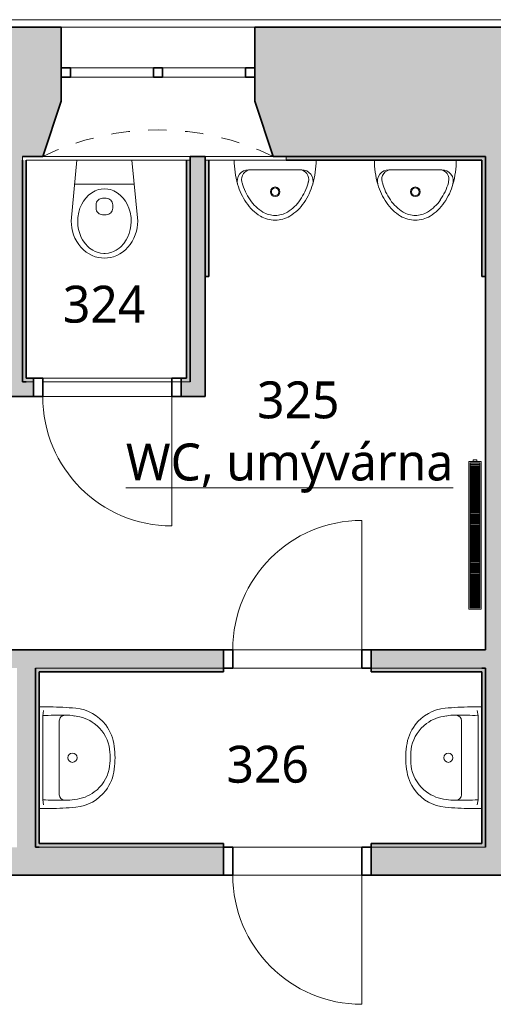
# Model space of a CAD drawing. Header units: metres. Extents: x -0.2 to 46.9, y -0.5 to 28.
# Tile 22 of 30: x 26.1 to 28.6, y 9.5 to 14.8. Entities that reach past the tile are written whole.
import ezdxf

# ---------------------------------------------------------------- set-up
doc = ezdxf.new("R2010")
doc.units = ezdxf.units.M
doc.linetypes.add('AV - Cerch_ 1 tecka 4mm', pattern=[0.006, 0.004, -0.001, 0, -0.001])
doc.layers.add('AV-MISTNOSTI', color=5, linetype='Continuous', lineweight=5, true_color=0x0000ff)
for name, color, linetype, lineweight in [('AV-SRAFY', 7, 'Continuous', 35), ('AV-STAVBA', 7, 'Continuous', 18), ('AV-VYBAVENI', 7, 'Continuous', 18)]:
    doc.layers.add(name, color=color, linetype=linetype, lineweight=lineweight)
doc.styles.add('Trebuchet MS_B', font='trebuc.ttf', dxfattribs={"height": 0.2})

# ---------------------------------------------------------------- blocks, each defined once
blk = doc.blocks.new('DO_1-P_Ocel_ - 700x1970_100-995663-3NP')
at = {"layer": 'AV-STAVBA', "color": 254, "true_color": 0xcccccc}
for p, q in [((-0.35, 0.74), (-0.35, 0.04)), ((-0.35, 0.04), (0.35, 0.04)), ((-0.35, -0.06), (0.35, -0.06))]:
    blk.add_line(p, q, dxfattribs=at)
at = {"layer": 'AV-STAVBA', "color": 254, "linetype": 'AV - Cerch_ 1 tecka 4mm', "true_color": 0xcccccc}
for p, q in [((-0.4, 0.04), (0.4, 0.04)), ((-0.35, 0.04), (0.35, 0.04)), ((-0.4, -0.04), (0.4, -0.04)), ((-0.35, -0.06), (0.35, -0.06))]:
    blk.add_line(p, q, dxfattribs=at)
at = {"layer": 'AV-STAVBA', "color": 254, "lineweight": 35, "true_color": 0xcccccc}
for p, q in [((-0.35, 0.04), (-0.4, 0.04)), ((-0.4, 0.04), (-0.4, -0.06)), ((-0.35, -0.06), (-0.35, 0.04)), ((0.4, 0.04), (0.35, 0.04)), ((0.35, 0.04), (0.35, -0.06)), ((0.4, -0.06), (0.4, 0.04)), ((-0.4, -0.06), (-0.35, -0.06)), ((0.35, -0.06), (0.4, -0.06))]:
    blk.add_line(p, q, dxfattribs=at)
at = {"layer": 'AV-STAVBA', "color": 254, "true_color": 0xcccccc}
blk.add_arc((-0.35, 0.04), 0.7, 0, 90, dxfattribs=at)
blk = doc.blocks.new('DO_1-L_Ocel_ - 700x1970_100-947950-3NP')
at = {"layer": 'AV-STAVBA', "color": 254, "true_color": 0xcccccc}
for p, q in [((0.35, 0.75), (0.35, 0.05)), ((-0.35, 0.05), (0.35, 0.05)), ((-0.35, -0.05), (0.35, -0.05))]:
    blk.add_line(p, q, dxfattribs=at)
at = {"layer": 'AV-STAVBA', "color": 254, "linetype": 'AV - Cerch_ 1 tecka 4mm', "true_color": 0xcccccc}
for p, q in [((-0.4, 0.05), (0.4, 0.05)), ((-0.35, 0.05), (0.35, 0.05)), ((-0.4, -0.05), (0.4, -0.05)), ((-0.35, -0.05), (0.35, -0.05))]:
    blk.add_line(p, q, dxfattribs=at)
at = {"layer": 'AV-STAVBA', "color": 254, "lineweight": 35, "true_color": 0xcccccc}
for p, q in [((-0.35, 0.05), (-0.4, 0.05)), ((-0.4, 0.05), (-0.4, -0.05)), ((-0.35, -0.05), (-0.35, 0.05)), ((0.4, 0.05), (0.35, 0.05)), ((0.35, 0.05), (0.35, -0.05)), ((0.4, -0.05), (0.4, 0.05)), ((-0.4, -0.05), (-0.35, -0.05)), ((0.35, -0.05), (0.4, -0.05))]:
    blk.add_line(p, q, dxfattribs=at)
at = {"layer": 'AV-STAVBA', "color": 254, "true_color": 0xcccccc}
blk.add_arc((0.35, 0.05), 0.7, 90, 180, dxfattribs=at)
blk = doc.blocks.new('DO_1-P_Ocel_ - 700x1970_150-988023-3NP')
at = {"layer": 'AV-STAVBA', "color": 254, "true_color": 0xcccccc}
for p, q in [((-0.35, 0.775), (-0.35, 0.075)), ((-0.35, 0.075), (0.35, 0.075)), ((-0.35, -0.075), (0.35, -0.075))]:
    blk.add_line(p, q, dxfattribs=at)
at = {"layer": 'AV-STAVBA', "color": 254, "linetype": 'AV - Cerch_ 1 tecka 4mm', "true_color": 0xcccccc}
for p, q in [((-0.4, 0.075), (0.4, 0.075)), ((-0.35, 0.075), (0.35, 0.075)), ((-0.4, -0.075), (0.4, -0.075)), ((-0.35, -0.075), (0.35, -0.075))]:
    blk.add_line(p, q, dxfattribs=at)
at = {"layer": 'AV-STAVBA', "color": 254, "lineweight": 35, "true_color": 0xcccccc}
for p, q in [((-0.35, 0.075), (-0.4, 0.075)), ((-0.4, 0.075), (-0.4, -0.075)), ((-0.35, -0.075), (-0.35, 0.075)), ((0.4, 0.075), (0.35, 0.075)), ((0.35, 0.075), (0.35, -0.075)), ((0.4, -0.075), (0.4, 0.075)), ((-0.4, -0.075), (-0.35, -0.075)), ((0.35, -0.075), (0.4, -0.075))]:
    blk.add_line(p, q, dxfattribs=at)
at = {"layer": 'AV-STAVBA', "color": 254, "true_color": 0xcccccc}
blk.add_arc((-0.35, 0.075), 0.7, 0, 90, dxfattribs=at)
blk = doc.blocks.new('WI_2 - 1050x750-1238841-3NP')
at = {"layer": 'AV-STAVBA', "color": 254, "linetype": 'AV - Cerch_ 1 tecka 4mm', "lineweight": 13, "true_color": 0xcccccc}
for p, q in [((1.655, 0.35), (0.605, 0.35)), ((1.655, -0.35), (0.605, -0.35))]:
    blk.add_line(p, q, dxfattribs=at)
at = {"layer": 'AV-STAVBA', "color": 254, "lineweight": 35, "true_color": 0xcccccc}
for p, q in [((0.605, -0.13), (0.605, -0.08)), ((0.605, -0.08), (0.655, -0.08)), ((0.655, -0.08), (0.655, -0.13)), ((1.105, -0.13), (1.105, -0.08)), ((1.105, -0.08), (1.155, -0.08)), ((1.155, -0.08), (1.155, -0.13)), ((1.605, -0.13), (1.605, -0.08)), ((1.605, -0.08), (1.655, -0.08)), ((1.655, -0.08), (1.655, -0.13)), ((0.655, -0.13), (0.605, -0.13)), ((1.155, -0.13), (1.105, -0.13)), ((1.655, -0.13), (1.605, -0.13))]:
    blk.add_line(p, q, dxfattribs=at)
at = {"layer": 'AV-STAVBA', "color": 254, "true_color": 0xcccccc}
for p, q in [((0.605, -0.08), (0.605, -0.13)), ((0.605, -0.08), (1.655, -0.08)), ((1.105, -0.08), (0.655, -0.08)), ((0.655, -0.08), (0.655, -0.13)), ((1.605, -0.08), (1.155, -0.08)), ((1.605, -0.08), (1.605, -0.13)), ((1.655, -0.08), (1.655, -0.13)), ((0.605, -0.13), (1.655, -0.13)), ((0.655, -0.13), (1.105, -0.13)), ((1.155, -0.13), (1.605, -0.13))]:
    blk.add_line(p, q, dxfattribs=at)
blk = doc.blocks.new('GM_Nika se zkoseným ostěním a klenutým nadpražím - 1050x850-1239062-3NP')
at = {"layer": 'AV-STAVBA', "color": 254, "linetype": 'AV - Cerch_ 1 tecka 4mm', "lineweight": 13, "true_color": 0xcccccc}
for p, q in [((0.525, 0.35), (-0.525, 0.35)), ((0.625, -0.35), (-0.625, -0.35))]:
    blk.add_line(p, q, dxfattribs=at)
blk.add_arc((0, -1.6341), 1.4281, 64.0468, 115.9532, dxfattribs=at)
blk = doc.blocks.new('Koncepční WC - WC NADRZ-1470814-3NP')
at = {"layer": 'AV-VYBAVENI', "color": 254, "lineweight": 13, "true_color": 0xcccccc}
for p, q in [((0.0876, 0.5367), (0.0708, 0.5323)), ((0.1042, 0.5392), (0.0876, 0.5367)), ((0.1203, 0.54), (0.1042, 0.5392)), ((0.1365, 0.5392), (0.1203, 0.54)), ((0.1531, 0.5367), (0.1365, 0.5392)), ((0.1699, 0.5323), (0.1531, 0.5367)), ((-0.007, 0.4814), (-0.0194, 0.4661)), ((0.0069, 0.4953), (-0.007, 0.4814)), ((0.0218, 0.5074), (0.0069, 0.4953)), ((0.0377, 0.5177), (0.0218, 0.5074)), ((0.0398, 0.4856), (0.0314, 0.4782)), ((0.0541, 0.526), (0.0377, 0.5177)), ((0.0564, 0.4971), (0.0398, 0.4856)), ((0.0708, 0.5323), (0.0541, 0.526)), ((0.0707, 0.5044), (0.0564, 0.4971)), ((0.0799, 0.5081), (0.0707, 0.5044)), ((0.0987, 0.513), (0.0799, 0.5081)), ((0.117, 0.515), (0.0987, 0.513)), ((0.1203, 0.515), (0.117, 0.515)), ((0.1237, 0.515), (0.1203, 0.515)), ((0.142, 0.513), (0.1237, 0.515)), ((0.1607, 0.5081), (0.142, 0.513)), ((0.1699, 0.5044), (0.1607, 0.5081)), ((0.1866, 0.526), (0.1699, 0.5323)), ((0.1842, 0.4971), (0.1699, 0.5044)), ((0.2008, 0.4856), (0.1842, 0.4971)), ((0.203, 0.5177), (0.1866, 0.526)), ((0.2093, 0.4782), (0.2008, 0.4856)), ((0.2188, 0.5074), (0.203, 0.5177)), ((0.2338, 0.4953), (0.2188, 0.5074)), ((0.2476, 0.4814), (0.2338, 0.4953)), ((0.2601, 0.4661), (0.2476, 0.4814)), ((-0.0396, 0.4319), (-0.047, 0.4136)), ((-0.0303, 0.4494), (-0.0396, 0.4319)), ((-0.0194, 0.4661), (-0.0303, 0.4494)), ((-0.0051, 0.4278), (-0.0139, 0.4061)), ((0.0018, 0.4409), (-0.0051, 0.4278)), ((0.0148, 0.4601), (0.0018, 0.4409)), ((0.0314, 0.4782), (0.0148, 0.4601)), ((0.2258, 0.4601), (0.2093, 0.4782)), ((0.2388, 0.4409), (0.2258, 0.4601)), ((0.2458, 0.4278), (0.2388, 0.4409)), ((0.2546, 0.4061), (0.2458, 0.4278)), ((0.271, 0.4494), (0.2601, 0.4661)), ((0.2802, 0.4319), (0.271, 0.4494)), ((0.2877, 0.4136), (0.2802, 0.4319)), ((-0.0567, 0.3764), (-0.0597, 0.34)), ((-0.0527, 0.395), (-0.0567, 0.3764)), ((-0.047, 0.4136), (-0.0527, 0.395)), ((-0.0197, 0.3855), (-0.0233, 0.3644)), ((-0.0139, 0.4061), (-0.0197, 0.3855)), ((0.2603, 0.3855), (0.2546, 0.4061)), ((0.2639, 0.3644), (0.2603, 0.3855)), ((0.2934, 0.395), (0.2877, 0.4136)), ((0.2973, 0.3764), (0.2934, 0.395)), ((0.3003, 0.34), (0.2973, 0.3764)), ((-0.0597, 0.34), (-0.0288, 0.01)), ((-0.0233, 0.3644), (-0.0247, 0.342)), ((-0.0247, 0.342), (-0.0237, 0.3197)), ((0.2653, 0.342), (0.2639, 0.3644)), ((0.2644, 0.3197), (0.2653, 0.342)), ((0.2695, 0.01), (0.3003, 0.34)), ((-0.0237, 0.3197), (-0.019, 0.2916)), ((-0.019, 0.2916), (-0.0125, 0.2698)), ((-0.0125, 0.2698), (-0.0032, 0.2484)), ((0.0753, 0.2508), (0.0753, 0.2704)), ((0.1103, 0.3054), (0.1203, 0.3054)), ((0.1203, 0.3054), (0.1303, 0.3054)), ((0.1653, 0.2508), (0.1653, 0.2704)), ((0.2439, 0.2484), (0.2532, 0.2698)), ((0.2532, 0.2698), (0.2597, 0.2916)), ((0.2597, 0.2916), (0.2644, 0.3197)), ((-0.0032, 0.2484), (0.0063, 0.2319)), ((0.0063, 0.2319), (0.0188, 0.2151)), ((0.0188, 0.2151), (0.0344, 0.199)), ((0.1203, 0.2158), (0.1103, 0.2158)), ((0.1303, 0.2158), (0.1203, 0.2158)), ((0.2063, 0.199), (0.2219, 0.2151)), ((0.2219, 0.2151), (0.2344, 0.2319)), ((0.2344, 0.2319), (0.2439, 0.2484)), ((0.0344, 0.199), (0.0515, 0.1859)), ((0.0515, 0.1859), (0.0699, 0.1759)), ((0.0699, 0.1759), (0.0885, 0.1693)), ((0.0885, 0.1693), (0.102, 0.1664)), ((0.102, 0.1664), (0.1203, 0.165)), ((0.1203, 0.165), (0.1387, 0.1664)), ((0.1387, 0.1664), (0.1521, 0.1693)), ((0.1521, 0.1693), (0.1708, 0.1759)), ((0.1708, 0.1759), (0.1891, 0.1859)), ((0.1891, 0.1859), (0.2063, 0.199)), ((-0.0409, 0.1398), (0.1203, 0.1398)), ((0.1203, 0.1398), (0.2816, 0.1398))]:
    blk.add_line(p, q, dxfattribs=at)
for centre, start, end in [((0.1103, 0.2704), 90, 180), ((0.1303, 0.2704), 360, 90), ((0.1103, 0.2508), 180, 270), ((0.1303, 0.2508), 270, 0)]:
    blk.add_arc(centre, 0.035, start, end, dxfattribs=at)
blk = doc.blocks.new('Koncepční pisoár - 440x325-1488373-3NP')
at = {"layer": 'AV-VYBAVENI', "color": 254, "true_color": 0xccccff}
for p, q in [((-0.0189, 0.0616), (0.2689, 0.0616)), ((0.097, 0.011), (0.097, 0.01))]:
    blk.add_line(p, q, dxfattribs=at)
for radius in [0.0258, 0.0206]:
    blk.add_circle((0.125, 0.1808), radius, dxfattribs=at)
for centre, radius, start, end in [((0.125, 0.1806), 0.1542, 90, 121.2524), ((0.125, 0.1806), 0.1542, 58.7476, 90), ((0.1746, 0.0988), 0.2499, 121.2524, 145.6849), ((0.1746, 0.0988), 0.2241, 121.2524, 145.6849), ((0.125, 0.1806), 0.1285, 90, 121.2524), ((0.125, 0.1806), 0.1285, 58.7476, 90), ((0.0754, 0.0988), 0.2241, 34.3151, 58.7476), ((0.0754, 0.0988), 0.2499, 34.3151, 58.7476), ((0.2533, 0.0451), 0.3451, 145.6849, 164.2135), ((0.2533, 0.0451), 0.3193, 145.6849, 164.2135), ((-0.0033, 0.0451), 0.3193, 15.7865, 34.3151), ((-0.0033, 0.0451), 0.3451, 16.0472, 34.3151), ((0.3776, 0.01), 0.4743, 164.2135, 180), ((-0.0189, 0.1234), 0.0619, 164.2973, 270), ((-0.0057, 0.1131), 0.0516, 164.9419, 270), ((0.3776, 0.01), 0.4485, 164.2135, 164.9419), ((0.2557, 0.1131), 0.0516, 270, 15.0581), ((0.2689, 0.1234), 0.0619, 270, 16.0472), ((-0.1276, 0.01), 0.4485, 15.0581, 15.7865), ((-0.1276, 0.01), 0.4743, 360, 15.7865)]:
    blk.add_arc(centre, radius, start, end, dxfattribs=at)
blk = doc.blocks.new('Koncepční umyvadlo - 550x400-1470811-3NP')
at = {"layer": 'AV-VYBAVENI', "color": 254, "true_color": 0xccccff}
for p, q in [((-0.075, 0.12), (0.125, 0.12)), ((0.125, 0.12), (0.325, 0.12)), ((-0.15, 0.0696), (-0.15, 0.01)), ((0.4, 0.01), (0.4, 0.0696)), ((-0.13, 0.0342), (-0.1027, 0.03)), ((-0.1027, 0.03), (0.3527, 0.03)), ((0.3527, 0.03), (0.38, 0.0342))]:
    blk.add_line(p, q, dxfattribs=at)
blk.add_circle((0.125, 0.191), 0.025, dxfattribs=at)
for centre, radius, start, end in [((0.1108, 0.183), 0.2128, 102.9464, 143.5152), ((0.087, 0.1893), 0.2291, 95.9722, 127.4241), ((0.125, 0.0213), 0.4007, 81.122, 98.878), ((0.125, -0.0054), 0.4007, 81.122, 98.878), ((0.163, 0.1893), 0.2291, 52.5759, 84.0278), ((0.1392, 0.183), 0.2128, 36.4848, 77.0536), ((0.0863, 0.1873), 0.2303, 126.9872, 174.6397), ((0.1637, 0.1873), 0.2303, 5.3603, 53.0128), ((0.1142, 0.1817), 0.2163, 143.7612, 174.2094), ((0.1358, 0.1817), 0.2163, 5.7906, 36.2388), ((1.3731, 0.0627), 1.5231, 174.4928, 179.7382), ((0.092, 0.1621), 0.1973, 167.8887, 183.5287), ((0.158, 0.1621), 0.1973, 356.4713, 12.1113), ((-1.1231, 0.0627), 1.5231, 0.2618, 5.5072), ((1.2179, 0.1148), 1.3234, 178.4771, 183.6753), ((-0.075, 0.15), 0.03, 180, 270), ((0.325, 0.15), 0.03, 270, 360), ((-0.9659, 0.1148), 1.3213, 356.3208, 1.5269)]:
    blk.add_arc(centre, radius, start, end, dxfattribs=at)
blk = doc.blocks.new('Řísma 2NP_ vnitroblok - Řísma 2NP_ vnitroblok-1646675-3NP')
at = {"layer": 'AV-STAVBA', "color": 254, "true_color": 0xcccccc}
blk.add_line((25.2351, 14.789), (39.7648, 14.789), dxfattribs=at)
blk = doc.blocks.new('D0089 - 1514 - OÚPSŘ_Benešova_rvt-1-3NP')
at = {"layer": 'AV-SRAFY', "lineweight": 5, "true_color": 0xcccccc}
h = blk.add_hatch(color=254, dxfattribs=at)
h.paths.add_polyline_path([(35.7548, 14.0482), (37.3498, 14.0482), (37.4248, 14.3082), (37.4248, 14.7482), (35.6798, 14.7482), (35.6798, 14.3082), (35.6887, 14.2772)])
h.paths.add_polyline_path([(39.2348, 14.0482), (39.2348, 14.7482), (38.5248, 14.7482), (38.5248, 14.3082), (38.5998, 14.0482), (38.8205, 14.0482)])
h.paths.add_polyline_path([(24.9948, 14.0482), (26.0848, 14.0482), (26.0848, 14.7482), (24.8748, 14.7482), (24.8748, 14.0482), (24.9748, 14.0482)])
h.paths.add_polyline_path([(27.5148, 14.0482), (29.2048, 14.0482), (29.2798, 14.3082), (29.2798, 14.7482), (27.5148, 14.7482), (27.5148, 14.2772)])
h.paths.add_polyline_path([(30.4548, 14.0482), (32.2048, 14.0482), (32.2798, 14.3082), (32.2798, 14.7482), (30.3798, 14.7482), (30.3798, 14.3082), (30.3887, 14.2772)])
h.paths.add_polyline_path([(33.4548, 14.0482), (34.5048, 14.0482), (34.5798, 14.3082), (34.5798, 14.7482), (33.3798, 14.7482), (33.3798, 14.3082), (33.3887, 14.2772)])
h.paths.add_polyline_path([(24.4248, 14.0482), (24.4248, 14.7482), (23.8998, 14.7482), (23.8998, 14.0482), (23.9798, 14.0482)])
h.paths.add_polyline_path([(22.6548, 14.0482), (23.1998, 14.0482), (23.1998, 14.7482), (22.6548, 14.7482), (22.6548, 14.2772)])
h.paths.add_polyline_path([(22.2048, 14.0482), (22.2048, 14.7482), (20.9048, 14.7482), (20.9048, 14.2982), (20.9798, 14.0482), (21.8574, 14.0482)])
h.paths.add_polyline_path([(17.7648, 14.0482), (18.5298, 14.0482), (18.6048, 14.2982), (18.6048, 14.7482), (17.7648, 14.7482), (17.7648, 14.0967)])
h.paths.add_polyline_path([(19.6048, 14.2982), (19.9048, 14.2982), (19.9048, 14.7482), (19.6048, 14.7482)])
h = blk.add_hatch(color=254, dxfattribs=at)
h.paths.add_polyline_path([(27.5148, 14.0482), (27.5148, 14.7482), (27.3448, 14.7482), (27.3448, 14.3482), (27.4448, 14.0482)])
h.paths.add_polyline_path([(26.1948, 14.0482), (26.2948, 14.3482), (26.2948, 14.7482), (26.0848, 14.7482), (26.0848, 14.0482)])
for points in [[(26.0848, 12.8282), (26.0848, 14.0482), (26.0048, 14.0482), (26.0048, 12.8282)], [(26.0848, 12.8282), (26.1048, 12.8282), (26.1048, 14.0282), (26.0848, 14.0277), (26.0848, 12.8331)], [(26.9748, 12.8482), (26.9948, 12.8482), (26.9948, 14.0282), (26.9748, 14.0282)], [(27.0748, 14.0282), (27.0748, 14.0482), (26.9948, 14.0482), (26.9948, 14.0282)], [(26.9948, 12.8282), (27.0748, 12.8282), (27.0748, 14.0282), (26.9948, 14.0282), (26.9948, 12.8331)], [(27.0948, 13.3982), (27.0948, 14.0282), (27.0748, 14.0282), (27.0748, 13.3982)], [(28.5948, 14.0282), (28.5948, 14.0482), (27.5148, 14.0482), (27.5148, 14.0282), (28.5748, 14.0282)]]:
    blk.add_hatch(color=254, dxfattribs=at).paths.add_polyline_path(points)
at = {"layer": 'AV-SRAFY', "lineweight": 18, "true_color": 0xcccccc}
for points in [[(28.5748, 13.3982), (28.5948, 13.3982), (28.5948, 14.0282), (28.5748, 14.0282)], [(28.7448, 10.3082), (28.7448, 14.0482), (28.5948, 14.0482), (28.5948, 10.3082)], [(24.2948, 11.2782), (26.1548, 11.2782), (26.1548, 11.3782), (24.2948, 11.3782)], [(26.0548, 10.3082), (26.1548, 10.3082), (26.1548, 11.2782), (26.0548, 11.2782)], [(26.1748, 10.3082), (26.1748, 11.2582), (26.1548, 11.2582), (26.1548, 10.3082)], [(28.5948, 10.3282), (28.5948, 11.2782), (28.5748, 11.2782), (28.5748, 10.3282)]]:
    blk.add_hatch(color=254, dxfattribs=at).paths.add_polyline_path(points)
h = blk.add_hatch(color=254, dxfattribs=at)
h.paths.add_polyline_path([(26.1448, 12.8282), (26.1448, 12.8482), (26.1048, 12.8482), (26.1048, 12.8282)])
h.paths.add_polyline_path([(26.9448, 12.8282), (26.9948, 12.8282), (26.9948, 12.8482), (26.9448, 12.8482), (26.9448, 12.8331)])
h = blk.add_hatch(color=254, dxfattribs=at)
h.paths.add_polyline_path([(25.0948, 12.7482), (25.1348, 12.7482), (25.1348, 12.8282), (25.0948, 12.8282)])
h.paths.add_polyline_path([(26.1448, 12.7482), (26.1448, 12.8282), (25.9348, 12.8282), (25.9348, 12.7482)])
h.paths.add_polyline_path([(27.0748, 12.7482), (27.0748, 12.8282), (26.9448, 12.8282), (26.9448, 12.7482)])
h = blk.add_hatch(color=254, dxfattribs=at)
h.paths.add_polyline_path([(27.9748, 11.2782), (28.5948, 11.2782), (28.5948, 11.3782), (27.9748, 11.3782)])
h.paths.add_polyline_path([(27.1748, 11.2782), (27.1748, 11.3782), (26.1548, 11.3782), (26.1548, 11.2782)])
h = blk.add_hatch(color=254, dxfattribs=at)
h.paths.add_polyline_path([(28.5748, 11.2582), (28.5748, 11.2782), (27.9748, 11.2782), (27.9748, 11.2582)])
h.paths.add_polyline_path([(26.1548, 11.2582), (27.1748, 11.2582), (27.1748, 11.2782), (26.1548, 11.2782)])
h = blk.add_hatch(color=254, dxfattribs=at)
h.paths.add_polyline_path([(34.0148, 10.1582), (34.0148, 10.3082), (32.0698, 10.3082), (32.0698, 10.1582)])
h.paths.add_polyline_path([(31.1698, 10.1582), (31.1698, 10.3082), (27.9748, 10.3082), (27.9748, 10.1582), (29.84, 10.1582)])
h.paths.add_polyline_path([(21.8574, 10.1582), (22.4148, 10.1582), (22.4148, 10.3082), (21.7948, 10.3082), (21.7948, 10.1582)])
h.paths.add_polyline_path([(23.2148, 10.1582), (24.3348, 10.1582), (24.3348, 10.3082), (23.2148, 10.3082)])
h.paths.add_polyline_path([(25.8487, 10.1582), (27.1748, 10.1582), (27.1748, 10.3082), (25.1348, 10.3082), (25.1348, 10.1582)])
h = blk.add_hatch(color=254, dxfattribs=at)
h.paths.add_polyline_path([(27.9748, 10.3082), (28.5948, 10.3082), (28.5948, 10.3282), (27.9748, 10.3282)])
h.paths.add_polyline_path([(26.1748, 10.3082), (27.1748, 10.3082), (27.1748, 10.3282), (26.1748, 10.3282)])
at = {"layer": 'AV-STAVBA', "color": 254, "lineweight": 35, "true_color": 0xcccccc}
for p, q in [((24.8748, 14.7482), (26.0848, 14.7482)), ((26.2948, 14.7482), (26.0848, 14.7482)), ((26.2948, 14.5282), (26.2948, 14.7482)), ((27.3448, 14.7482), (27.5148, 14.7482)), ((27.3448, 14.5282), (27.3448, 14.7482)), ((29.2798, 14.7482), (27.5148, 14.7482)), ((26.2948, 14.3482), (26.2948, 14.4782)), ((27.3448, 14.3482), (27.3448, 14.4782)), ((26.1948, 14.0482), (26.2948, 14.3482)), ((27.4448, 14.0482), (27.3448, 14.3482)), ((26.1948, 14.0482), (26.0848, 14.0482)), ((26.0848, 12.8282), (26.0848, 14.0282)), ((26.0848, 12.8282), (26.0848, 14.0282)), ((26.1048, 14.0282), (26.1048, 12.8482)), ((26.9748, 12.8482), (26.9748, 14.0282)), ((27.0748, 14.0482), (26.9948, 14.0482)), ((26.9948, 14.0482), (26.9948, 14.0282)), ((26.9948, 12.8282), (26.9948, 14.0282)), ((26.9948, 12.8482), (26.9948, 14.0282)), ((27.0748, 14.0482), (27.0748, 14.0282)), ((27.0748, 12.8282), (27.0748, 14.0282)), ((27.0748, 13.3982), (27.0748, 14.0282)), ((27.0948, 13.3982), (27.0948, 14.0282)), ((27.4448, 14.0482), (27.5148, 14.0482)), ((28.5948, 14.0482), (27.5148, 14.0482)), ((28.5948, 14.0482), (27.5148, 14.0482)), ((28.5748, 14.0282), (27.5148, 14.0282)), ((28.5748, 14.0282), (28.5748, 13.3982)), ((28.5948, 14.0482), (28.5948, 11.3782)), ((28.5948, 14.0282), (28.5948, 14.0482)), ((28.5948, 13.3982), (28.5948, 14.0282)), ((27.0948, 13.3982), (27.0748, 13.3982)), ((28.5748, 13.3982), (28.5948, 13.3982)), ((26.1448, 12.8482), (26.1048, 12.8482)), ((26.1448, 12.8282), (26.1448, 12.8482)), ((26.9748, 12.8482), (26.9448, 12.8482)), ((26.9448, 12.8482), (26.9448, 12.8282)), ((26.9948, 12.8282), (26.9948, 12.8482)), ((26.1048, 12.8282), (26.0848, 12.8282)), ((26.1048, 12.8282), (26.0848, 12.8282)), ((26.1448, 12.7482), (26.1448, 12.8282)), ((26.9448, 12.8282), (26.9448, 12.7482)), ((27.0748, 12.7482), (27.0748, 12.8282)), ((25.9348, 12.7482), (26.1448, 12.7482)), ((26.9448, 12.7482), (27.0748, 12.7482)), ((26.1548, 11.3782), (25.0948, 11.3782)), ((27.1748, 11.3782), (26.1548, 11.3782)), ((27.1748, 11.2782), (27.1748, 11.3782)), ((28.5948, 11.3782), (27.9748, 11.3782)), ((27.9748, 11.3782), (27.9748, 11.2782)), ((26.1548, 10.3082), (26.1548, 11.2782)), ((26.1548, 11.2782), (26.1548, 11.2582)), ((26.1548, 11.2582), (26.1548, 10.3082)), ((26.1748, 11.2582), (27.1748, 11.2582)), ((26.1748, 10.3282), (26.1748, 11.2582)), ((27.1748, 11.2582), (27.1748, 11.2782)), ((27.9748, 11.2782), (27.9748, 11.2582)), ((27.9748, 11.2582), (28.5748, 11.2582)), ((28.5748, 11.2782), (28.5948, 11.2782)), ((28.5948, 11.2782), (28.5748, 11.2782)), ((28.5748, 11.2582), (28.5748, 10.3282)), ((28.5948, 11.2782), (28.5948, 10.3082)), ((28.5948, 10.3282), (28.5948, 11.2782)), ((26.1748, 10.3082), (26.1548, 10.3082)), ((26.1548, 10.3082), (26.1748, 10.3082)), ((27.1748, 10.3282), (26.1748, 10.3282)), ((27.1748, 10.3082), (27.1748, 10.3282)), ((27.1748, 10.1582), (27.1748, 10.3082)), ((28.5748, 10.3282), (27.9748, 10.3282)), ((27.9748, 10.3282), (27.9748, 10.3082)), ((27.9748, 10.3082), (27.9748, 10.1582)), ((28.5948, 10.3082), (28.5948, 10.3282)), ((25.1348, 10.1582), (27.1748, 10.1582)), ((27.9748, 10.1582), (31.1698, 10.1582))]:
    blk.add_line(p, q, dxfattribs=at)
at = {"layer": 'AV-STAVBA', "color": 254, "true_color": 0xcccccc}
for p, q in [((26.2948, 14.7482), (27.3448, 14.7482)), ((26.0848, 14.0482), (26.0848, 14.0282)), ((26.9748, 14.0282), (26.1048, 14.0282)), ((26.9948, 14.0482), (26.1948, 14.0482)), ((26.9748, 14.0282), (26.9948, 14.0282)), ((27.4448, 14.0482), (27.0748, 14.0482)), ((27.0948, 14.0282), (27.0748, 14.0282)), ((27.5148, 14.0282), (27.0948, 14.0282)), ((27.5148, 14.0282), (27.5148, 14.0482)), ((26.1448, 12.8282), (26.1048, 12.8282)), ((26.1048, 12.8282), (26.1448, 12.8282)), ((26.1948, 12.8282), (26.8948, 12.8282)), ((26.9948, 12.8282), (26.9448, 12.8282)), ((26.9448, 12.8282), (26.9948, 12.8282)), ((26.8948, 12.7482), (26.1948, 12.7482)), ((27.2248, 11.3782), (27.9248, 11.3782)), ((26.1548, 11.2782), (27.1748, 11.2782)), ((27.1748, 11.2782), (26.1548, 11.2782)), ((27.9248, 11.2782), (27.2248, 11.2782)), ((27.9748, 11.2782), (28.5748, 11.2782)), ((28.5748, 11.2782), (27.9748, 11.2782)), ((27.1748, 10.3082), (26.1748, 10.3082)), ((26.1748, 10.3082), (27.1748, 10.3082)), ((27.2248, 10.3082), (27.9248, 10.3082)), ((28.5948, 10.3082), (27.9748, 10.3082)), ((27.9748, 10.3082), (28.5948, 10.3082)), ((27.9248, 10.1582), (27.2248, 10.1582))]:
    blk.add_line(p, q, dxfattribs=at)
at = {"layer": 'AV-STAVBA', "color": 254, "lineweight": 18, "true_color": 0xcccccc}
for name, p in [('Řísma 2NP_ vnitroblok - Řísma 2NP_ vnitroblok-1646675-3NP', (0, 0)), ('GM_Nika se zkoseným ostěním a klenutým nadpražím - 1050x850-1239062-3NP', (26.8198, 14.3982)), ('DO_1-L_Ocel_ - 700x1970_100-947950-3NP', (27.5748, 11.3282))]:
    blk.add_blockref(name, p, dxfattribs=at)
at = {"layer": 'AV-STAVBA', "color": 254, "lineweight": 18, "true_color": 0xcccccc, "rotation": 180}
for name, p in [('WI_2 - 1050x750-1238841-3NP', (27.9498, 14.3982)), ('DO_1-P_Ocel_ - 700x1970_100-995663-3NP', (26.5448, 12.7882)), ('DO_1-P_Ocel_ - 700x1970_150-988023-3NP', (27.5748, 10.2332))]:
    blk.add_blockref(name, p, dxfattribs=at)
at = {"layer": 'AV-VYBAVENI', "color": 254, "lineweight": 18, "true_color": 0xcccccc}
for name, p, rotation in [('Koncepční WC - WC NADRZ-1470814-3NP', (26.6498, 14.0382), 180), ('Koncepční pisoár - 440x325-1488373-3NP', (27.5798, 14.0382), 180), ('Koncepční pisoár - 440x325-1488373-3NP', (28.3398, 14.0382), 180), ('Koncepční umyvadlo - 550x400-1470811-3NP', (26.1648, 10.9182), 270), ('Koncepční umyvadlo - 550x400-1470811-3NP', (28.5848, 10.6682), 89.99999999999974)]:
    blk.add_blockref(name, p, dxfattribs=dict(at, rotation=rotation))
blk = doc.blocks.new('PF_Deskový radiátor_připojení boční - 800_550_66-847628-3NP')
at = {"layer": 'AV-VYBAVENI', "color": 5, "true_color": 0x0000ff}
for p, q in [((-0.4, 0.01), (-0.41, 0.01)), ((-0.41, 0.01), (-0.41, -0.01)), ((-0.41, 0.01), (-0.41, 0.0097)), ((-0.4, 0.01), (-0.41, 0.01)), ((-0.41, 0.01), (-0.41, 0.0097)), ((-0.41, 0.01), (-0.41, 0.0097)), ((0.4, 0.033), (-0.4, 0.033)), ((-0.4, 0.033), (-0.4, -0.033)), ((-0.393, -0.026), (-0.393, 0.026)), ((-0.393, 0.026), (0.393, 0.026)), ((-0.383, 0.026), (-0.386, 0.026)), ((-0.386, 0.026), (-0.386, -0.026)), ((-0.383, -0.026), (-0.383, 0.026)), ((-0.3745, 0.026), (-0.3775, 0.026)), ((-0.3775, 0.026), (-0.3775, -0.026)), ((-0.3745, -0.026), (-0.3745, 0.026)), ((-0.366, 0.026), (-0.369, 0.026)), ((-0.369, 0.026), (-0.369, -0.026)), ((-0.366, -0.026), (-0.366, 0.026)), ((-0.3575, 0.026), (-0.3605, 0.026)), ((-0.3605, 0.026), (-0.3605, -0.026)), ((-0.3575, -0.026), (-0.3575, 0.026)), ((-0.349, 0.026), (-0.352, 0.026)), ((-0.352, 0.026), (-0.352, -0.026)), ((-0.349, -0.026), (-0.349, 0.026)), ((-0.3405, 0.026), (-0.3435, 0.026)), ((-0.3435, 0.026), (-0.3435, -0.026)), ((-0.3405, -0.026), (-0.3405, 0.026)), ((-0.332, 0.026), (-0.335, 0.026)), ((-0.335, 0.026), (-0.335, -0.026)), ((-0.332, -0.026), (-0.332, 0.026)), ((-0.3235, 0.026), (-0.3265, 0.026)), ((-0.3265, 0.026), (-0.3265, -0.026)), ((-0.3235, -0.026), (-0.3235, 0.026)), ((-0.315, 0.026), (-0.318, 0.026)), ((-0.318, 0.026), (-0.318, -0.026)), ((-0.315, -0.026), (-0.315, 0.026)), ((-0.3065, 0.026), (-0.3095, 0.026)), ((-0.3095, 0.026), (-0.3095, -0.026)), ((-0.3065, -0.026), (-0.3065, 0.026)), ((-0.298, 0.026), (-0.301, 0.026)), ((-0.301, 0.026), (-0.301, -0.026)), ((-0.298, -0.026), (-0.298, 0.026)), ((-0.2895, 0.026), (-0.2925, 0.026)), ((-0.2925, 0.026), (-0.2925, -0.026)), ((-0.2895, -0.026), (-0.2895, 0.026)), ((-0.281, 0.026), (-0.284, 0.026)), ((-0.284, 0.026), (-0.284, -0.026)), ((-0.281, -0.026), (-0.281, 0.026)), ((-0.2725, 0.026), (-0.2755, 0.026)), ((-0.2755, 0.026), (-0.2755, -0.026)), ((-0.2725, -0.026), (-0.2725, 0.026)), ((-0.264, 0.026), (-0.267, 0.026)), ((-0.267, 0.026), (-0.267, -0.026)), ((-0.264, -0.026), (-0.264, 0.026)), ((-0.2555, 0.026), (-0.2585, 0.026)), ((-0.2585, 0.026), (-0.2585, -0.026)), ((-0.2555, -0.026), (-0.2555, 0.026)), ((-0.247, 0.026), (-0.25, 0.026)), ((-0.25, 0.026), (-0.25, -0.026)), ((-0.247, -0.026), (-0.247, 0.026)), ((-0.2385, 0.026), (-0.2415, 0.026)), ((-0.2415, 0.026), (-0.2415, -0.026)), ((-0.2385, -0.026), (-0.2385, 0.026)), ((-0.23, 0.026), (-0.233, 0.026)), ((-0.233, 0.026), (-0.233, -0.026)), ((-0.23, -0.026), (-0.23, 0.026)), ((-0.2215, 0.026), (-0.2245, 0.026)), ((-0.2245, 0.026), (-0.2245, -0.026)), ((-0.2215, -0.026), (-0.2215, 0.026)), ((-0.213, 0.026), (-0.216, 0.026)), ((-0.216, 0.026), (-0.216, -0.026)), ((-0.213, -0.026), (-0.213, 0.026)), ((-0.2045, 0.026), (-0.2075, 0.026)), ((-0.2075, 0.026), (-0.2075, -0.026)), ((-0.2045, -0.026), (-0.2045, 0.026)), ((-0.196, 0.026), (-0.199, 0.026)), ((-0.199, 0.026), (-0.199, -0.026)), ((-0.196, -0.026), (-0.196, 0.026)), ((-0.1875, 0.026), (-0.1905, 0.026)), ((-0.1905, 0.026), (-0.1905, -0.026)), ((-0.1875, -0.026), (-0.1875, 0.026)), ((-0.179, 0.026), (-0.182, 0.026)), ((-0.182, 0.026), (-0.182, -0.026)), ((-0.179, -0.026), (-0.179, 0.026)), ((-0.1705, 0.026), (-0.1735, 0.026)), ((-0.1735, 0.026), (-0.1735, -0.026)), ((-0.1705, -0.026), (-0.1705, 0.026)), ((-0.162, 0.026), (-0.165, 0.026)), ((-0.165, 0.026), (-0.165, -0.026)), ((-0.162, -0.026), (-0.162, 0.026)), ((-0.1535, 0.026), (-0.1565, 0.026)), ((-0.1565, 0.026), (-0.1565, -0.026)), ((-0.1535, -0.026), (-0.1535, 0.026)), ((-0.145, 0.026), (-0.148, 0.026)), ((-0.148, 0.026), (-0.148, -0.026)), ((-0.145, -0.026), (-0.145, 0.026)), ((-0.1365, 0.026), (-0.1395, 0.026)), ((-0.1395, 0.026), (-0.1395, -0.026)), ((-0.1365, -0.026), (-0.1365, 0.026)), ((-0.128, 0.026), (-0.131, 0.026)), ((-0.131, 0.026), (-0.131, -0.026)), ((-0.128, -0.026), (-0.128, 0.026)), ((-0.1195, 0.026), (-0.1225, 0.026)), ((-0.1225, 0.026), (-0.1225, -0.026)), ((-0.1195, -0.026), (-0.1195, 0.026)), ((-0.111, 0.026), (-0.114, 0.026)), ((-0.114, 0.026), (-0.114, -0.026)), ((-0.111, -0.026), (-0.111, 0.026)), ((-0.1025, 0.026), (-0.1055, 0.026)), ((-0.1055, 0.026), (-0.1055, -0.026)), ((-0.1025, -0.026), (-0.1025, 0.026)), ((-0.094, 0.026), (-0.097, 0.026)), ((-0.097, 0.026), (-0.097, -0.026)), ((-0.094, -0.026), (-0.094, 0.026)), ((-0.0855, 0.026), (-0.0885, 0.026)), ((-0.0885, 0.026), (-0.0885, -0.026)), ((-0.0855, -0.026), (-0.0855, 0.026)), ((-0.077, 0.026), (-0.08, 0.026)), ((-0.08, 0.026), (-0.08, -0.026)), ((-0.077, -0.026), (-0.077, 0.026)), ((-0.0685, 0.026), (-0.0715, 0.026)), ((-0.0715, 0.026), (-0.0715, -0.026)), ((-0.0685, -0.026), (-0.0685, 0.026)), ((-0.06, 0.026), (-0.063, 0.026)), ((-0.063, 0.026), (-0.063, -0.026)), ((-0.06, -0.026), (-0.06, 0.026)), ((-0.0515, 0.026), (-0.0545, 0.026)), ((-0.0545, 0.026), (-0.0545, -0.026)), ((-0.0515, -0.026), (-0.0515, 0.026)), ((-0.043, 0.026), (-0.046, 0.026)), ((-0.046, 0.026), (-0.046, -0.026)), ((-0.043, -0.026), (-0.043, 0.026)), ((-0.0345, 0.026), (-0.0375, 0.026)), ((-0.0375, 0.026), (-0.0375, -0.026)), ((-0.0345, -0.026), (-0.0345, 0.026)), ((-0.026, 0.026), (-0.029, 0.026)), ((-0.029, 0.026), (-0.029, -0.026)), ((-0.026, -0.026), (-0.026, 0.026)), ((-0.0175, 0.026), (-0.0205, 0.026)), ((-0.0205, 0.026), (-0.0205, -0.026)), ((-0.0175, -0.026), (-0.0175, 0.026)), ((-0.009, 0.026), (-0.012, 0.026)), ((-0.012, 0.026), (-0.012, -0.026)), ((-0.009, -0.026), (-0.009, 0.026)), ((-0.0005, 0.026), (-0.0035, 0.026)), ((-0.0035, 0.026), (-0.0035, -0.026)), ((-0.0005, -0.026), (-0.0005, 0.026)), ((0.008, 0.026), (0.005, 0.026)), ((0.005, 0.026), (0.005, -0.026)), ((0.008, -0.026), (0.008, 0.026)), ((0.0165, 0.026), (0.0135, 0.026)), ((0.0135, 0.026), (0.0135, -0.026)), ((0.0165, -0.026), (0.0165, 0.026)), ((0.025, 0.026), (0.022, 0.026)), ((0.022, 0.026), (0.022, -0.026)), ((0.025, -0.026), (0.025, 0.026)), ((0.0335, 0.026), (0.0305, 0.026)), ((0.0305, 0.026), (0.0305, -0.026)), ((0.0335, -0.026), (0.0335, 0.026)), ((0.042, 0.026), (0.039, 0.026)), ((0.039, 0.026), (0.039, -0.026)), ((0.042, -0.026), (0.042, 0.026)), ((0.0505, 0.026), (0.0475, 0.026)), ((0.0475, 0.026), (0.0475, -0.026)), ((0.0505, -0.026), (0.0505, 0.026)), ((0.059, 0.026), (0.056, 0.026)), ((0.056, 0.026), (0.056, -0.026)), ((0.059, -0.026), (0.059, 0.026)), ((0.0675, 0.026), (0.0645, 0.026)), ((0.0645, 0.026), (0.0645, -0.026)), ((0.0675, -0.026), (0.0675, 0.026)), ((0.076, 0.026), (0.073, 0.026)), ((0.073, 0.026), (0.073, -0.026)), ((0.076, -0.026), (0.076, 0.026)), ((0.0845, 0.026), (0.0815, 0.026)), ((0.0815, 0.026), (0.0815, -0.026)), ((0.0845, -0.026), (0.0845, 0.026)), ((0.093, 0.026), (0.09, 0.026)), ((0.09, 0.026), (0.09, -0.026)), ((0.093, -0.026), (0.093, 0.026)), ((0.1015, 0.026), (0.0985, 0.026)), ((0.0985, 0.026), (0.0985, -0.026)), ((0.1015, -0.026), (0.1015, 0.026)), ((0.11, 0.026), (0.107, 0.026)), ((0.107, 0.026), (0.107, -0.026)), ((0.11, -0.026), (0.11, 0.026)), ((0.1185, 0.026), (0.1155, 0.026)), ((0.1155, 0.026), (0.1155, -0.026)), ((0.1185, -0.026), (0.1185, 0.026)), ((0.127, 0.026), (0.124, 0.026)), ((0.124, 0.026), (0.124, -0.026)), ((0.127, -0.026), (0.127, 0.026)), ((0.1355, 0.026), (0.1325, 0.026)), ((0.1325, 0.026), (0.1325, -0.026)), ((0.1355, -0.026), (0.1355, 0.026)), ((0.144, 0.026), (0.141, 0.026)), ((0.141, 0.026), (0.141, -0.026)), ((0.144, -0.026), (0.144, 0.026)), ((0.1525, 0.026), (0.1495, 0.026)), ((0.1495, 0.026), (0.1495, -0.026)), ((0.1525, -0.026), (0.1525, 0.026)), ((0.161, 0.026), (0.158, 0.026)), ((0.158, 0.026), (0.158, -0.026)), ((0.161, -0.026), (0.161, 0.026)), ((0.1695, 0.026), (0.1665, 0.026)), ((0.1665, 0.026), (0.1665, -0.026)), ((0.1695, -0.026), (0.1695, 0.026)), ((0.178, 0.026), (0.175, 0.026)), ((0.175, 0.026), (0.175, -0.026)), ((0.178, -0.026), (0.178, 0.026)), ((0.1865, 0.026), (0.1835, 0.026)), ((0.1835, 0.026), (0.1835, -0.026)), ((0.1865, -0.026), (0.1865, 0.026)), ((0.195, 0.026), (0.192, 0.026)), ((0.192, 0.026), (0.192, -0.026)), ((0.195, -0.026), (0.195, 0.026)), ((0.2035, 0.026), (0.2005, 0.026)), ((0.2005, 0.026), (0.2005, -0.026)), ((0.2035, -0.026), (0.2035, 0.026)), ((0.212, 0.026), (0.209, 0.026)), ((0.209, 0.026), (0.209, -0.026)), ((0.212, -0.026), (0.212, 0.026)), ((0.2205, 0.026), (0.2175, 0.026)), ((0.2175, 0.026), (0.2175, -0.026)), ((0.2205, -0.026), (0.2205, 0.026)), ((0.229, 0.026), (0.226, 0.026)), ((0.226, 0.026), (0.226, -0.026)), ((0.229, -0.026), (0.229, 0.026)), ((0.2375, 0.026), (0.2345, 0.026)), ((0.2345, 0.026), (0.2345, -0.026)), ((0.2375, -0.026), (0.2375, 0.026)), ((0.246, 0.026), (0.243, 0.026)), ((0.243, 0.026), (0.243, -0.026)), ((0.246, -0.026), (0.246, 0.026)), ((0.2545, 0.026), (0.2515, 0.026)), ((0.2515, 0.026), (0.2515, -0.026)), ((0.2545, -0.026), (0.2545, 0.026)), ((0.263, 0.026), (0.26, 0.026)), ((0.26, 0.026), (0.26, -0.026)), ((0.263, -0.026), (0.263, 0.026)), ((0.2715, 0.026), (0.2685, 0.026)), ((0.2685, 0.026), (0.2685, -0.026)), ((0.2715, -0.026), (0.2715, 0.026)), ((0.28, 0.026), (0.277, 0.026)), ((0.277, 0.026), (0.277, -0.026)), ((0.28, -0.026), (0.28, 0.026)), ((0.2885, 0.026), (0.2855, 0.026)), ((0.2855, 0.026), (0.2855, -0.026)), ((0.2885, -0.026), (0.2885, 0.026)), ((0.297, 0.026), (0.294, 0.026)), ((0.294, 0.026), (0.294, -0.026)), ((0.297, -0.026), (0.297, 0.026)), ((0.3055, 0.026), (0.3025, 0.026)), ((0.3025, 0.026), (0.3025, -0.026)), ((0.3055, -0.026), (0.3055, 0.026)), ((0.314, 0.026), (0.311, 0.026)), ((0.311, 0.026), (0.311, -0.026)), ((0.314, -0.026), (0.314, 0.026)), ((0.3225, 0.026), (0.3195, 0.026)), ((0.3195, 0.026), (0.3195, -0.026)), ((0.3225, -0.026), (0.3225, 0.026)), ((0.331, 0.026), (0.328, 0.026)), ((0.328, 0.026), (0.328, -0.026)), ((0.331, -0.026), (0.331, 0.026)), ((0.3395, 0.026), (0.3365, 0.026)), ((0.3365, 0.026), (0.3365, -0.026)), ((0.3395, -0.026), (0.3395, 0.026)), ((0.348, 0.026), (0.345, 0.026)), ((0.345, 0.026), (0.345, -0.026)), ((0.348, -0.026), (0.348, 0.026)), ((0.3565, 0.026), (0.3535, 0.026)), ((0.3535, 0.026), (0.3535, -0.026)), ((0.3565, -0.026), (0.3565, 0.026)), ((0.365, 0.026), (0.362, 0.026)), ((0.362, 0.026), (0.362, -0.026)), ((0.365, -0.026), (0.365, 0.026)), ((0.3735, 0.026), (0.3705, 0.026)), ((0.3705, 0.026), (0.3705, -0.026)), ((0.3735, -0.026), (0.3735, 0.026)), ((0.382, 0.026), (0.379, 0.026)), ((0.379, 0.026), (0.379, -0.026)), ((0.382, -0.026), (0.382, 0.026)), ((0.3905, 0.026), (0.3875, 0.026)), ((0.3875, 0.026), (0.3875, -0.026)), ((0.3905, -0.026), (0.3905, 0.026)), ((0.393, 0.026), (0.393, -0.026)), ((0.4, -0.033), (0.4, 0.033)), ((-0.41, -0.0097), (-0.41, -0.01)), ((-0.41, -0.0097), (-0.41, -0.01)), ((-0.41, -0.0097), (-0.41, -0.01)), ((-0.41, -0.01), (-0.4, -0.01)), ((-0.41, -0.01), (-0.4, -0.01)), ((-0.4, -0.033), (0.4, -0.033)), ((0.393, -0.026), (-0.393, -0.026)), ((-0.386, -0.026), (-0.383, -0.026)), ((-0.3775, -0.026), (-0.3745, -0.026)), ((-0.369, -0.026), (-0.366, -0.026)), ((-0.3605, -0.026), (-0.3575, -0.026)), ((-0.352, -0.026), (-0.349, -0.026)), ((-0.3435, -0.026), (-0.3405, -0.026)), ((-0.335, -0.026), (-0.332, -0.026)), ((-0.3265, -0.026), (-0.3235, -0.026)), ((-0.318, -0.026), (-0.315, -0.026)), ((-0.3095, -0.026), (-0.3065, -0.026)), ((-0.301, -0.026), (-0.298, -0.026)), ((-0.2925, -0.026), (-0.2895, -0.026)), ((-0.284, -0.026), (-0.281, -0.026)), ((-0.2755, -0.026), (-0.2725, -0.026)), ((-0.267, -0.026), (-0.264, -0.026)), ((-0.2585, -0.026), (-0.2555, -0.026)), ((-0.25, -0.026), (-0.247, -0.026)), ((-0.2415, -0.026), (-0.2385, -0.026)), ((-0.233, -0.026), (-0.23, -0.026)), ((-0.2245, -0.026), (-0.2215, -0.026)), ((-0.216, -0.026), (-0.213, -0.026)), ((-0.2075, -0.026), (-0.2045, -0.026)), ((-0.199, -0.026), (-0.196, -0.026)), ((-0.1905, -0.026), (-0.1875, -0.026)), ((-0.182, -0.026), (-0.179, -0.026)), ((-0.1735, -0.026), (-0.1705, -0.026)), ((-0.165, -0.026), (-0.162, -0.026)), ((-0.1565, -0.026), (-0.1535, -0.026)), ((-0.148, -0.026), (-0.145, -0.026)), ((-0.1395, -0.026), (-0.1365, -0.026)), ((-0.131, -0.026), (-0.128, -0.026)), ((-0.1225, -0.026), (-0.1195, -0.026)), ((-0.114, -0.026), (-0.111, -0.026)), ((-0.1055, -0.026), (-0.1025, -0.026)), ((-0.097, -0.026), (-0.094, -0.026)), ((-0.0885, -0.026), (-0.0855, -0.026)), ((-0.08, -0.026), (-0.077, -0.026)), ((-0.0715, -0.026), (-0.0685, -0.026)), ((-0.063, -0.026), (-0.06, -0.026)), ((-0.0545, -0.026), (-0.0515, -0.026)), ((-0.046, -0.026), (-0.043, -0.026)), ((-0.0375, -0.026), (-0.0345, -0.026)), ((-0.029, -0.026), (-0.026, -0.026)), ((-0.0205, -0.026), (-0.0175, -0.026)), ((-0.012, -0.026), (-0.009, -0.026)), ((-0.0035, -0.026), (-0.0005, -0.026)), ((0.005, -0.026), (0.008, -0.026)), ((0.0135, -0.026), (0.0165, -0.026)), ((0.022, -0.026), (0.025, -0.026)), ((0.0305, -0.026), (0.0335, -0.026)), ((0.039, -0.026), (0.042, -0.026)), ((0.0475, -0.026), (0.0505, -0.026)), ((0.056, -0.026), (0.059, -0.026)), ((0.0645, -0.026), (0.0675, -0.026)), ((0.073, -0.026), (0.076, -0.026)), ((0.0815, -0.026), (0.0845, -0.026)), ((0.09, -0.026), (0.093, -0.026)), ((0.0985, -0.026), (0.1015, -0.026)), ((0.107, -0.026), (0.11, -0.026)), ((0.1155, -0.026), (0.1185, -0.026)), ((0.124, -0.026), (0.127, -0.026)), ((0.1325, -0.026), (0.1355, -0.026)), ((0.141, -0.026), (0.144, -0.026)), ((0.1495, -0.026), (0.1525, -0.026)), ((0.158, -0.026), (0.161, -0.026)), ((0.1665, -0.026), (0.1695, -0.026)), ((0.175, -0.026), (0.178, -0.026)), ((0.1835, -0.026), (0.1865, -0.026)), ((0.192, -0.026), (0.195, -0.026)), ((0.2005, -0.026), (0.2035, -0.026)), ((0.209, -0.026), (0.212, -0.026)), ((0.2175, -0.026), (0.2205, -0.026)), ((0.226, -0.026), (0.229, -0.026)), ((0.2345, -0.026), (0.2375, -0.026)), ((0.243, -0.026), (0.246, -0.026)), ((0.2515, -0.026), (0.2545, -0.026)), ((0.26, -0.026), (0.263, -0.026)), ((0.2685, -0.026), (0.2715, -0.026)), ((0.277, -0.026), (0.28, -0.026)), ((0.2855, -0.026), (0.2885, -0.026)), ((0.294, -0.026), (0.297, -0.026)), ((0.3025, -0.026), (0.3055, -0.026)), ((0.311, -0.026), (0.314, -0.026)), ((0.3195, -0.026), (0.3225, -0.026)), ((0.328, -0.026), (0.331, -0.026)), ((0.3365, -0.026), (0.3395, -0.026)), ((0.345, -0.026), (0.348, -0.026)), ((0.3535, -0.026), (0.3565, -0.026)), ((0.362, -0.026), (0.365, -0.026)), ((0.3705, -0.026), (0.3735, -0.026)), ((0.379, -0.026), (0.382, -0.026)), ((0.3875, -0.026), (0.3905, -0.026))]:
    blk.add_line(p, q, dxfattribs=at)

msp = doc.modelspace()

# ---------------------------------------------------------------- block references
at = {"lineweight": 5}
msp.add_blockref('D0089 - 1514 - OÚPSŘ_Benešova_rvt-1-3NP', (0, 0), dxfattribs=at)
at = {"layer": 'AV-VYBAVENI', "color": 5, "true_color": 0x0000ff, "rotation": 269.9999999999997}
msp.add_blockref('PF_Deskový radiátor_připojení boční - 800_550_66-847628-3NP', (28.538, 11.9969), dxfattribs=at)

# ---------------------------------------------------------------- texts
at = {"layer": 'AV-MISTNOSTI', "char_height": 0.2, "attachment_point": 1, "style": 'Trebuchet MS_B'}
for s, insert, width in [('324', (26.3039, 13.3488), 0.601266), ('325', (27.3566, 12.8307), 0.601266), ('\\LWC, umývárna', (26.6456, 12.4944), 2.324894), ('326', (27.1907, 10.8581), 0.601266)]:
    msp.add_mtext(s, dxfattribs=dict(at, insert=insert, width=width))

doc.saveas('drawing.dxf')
